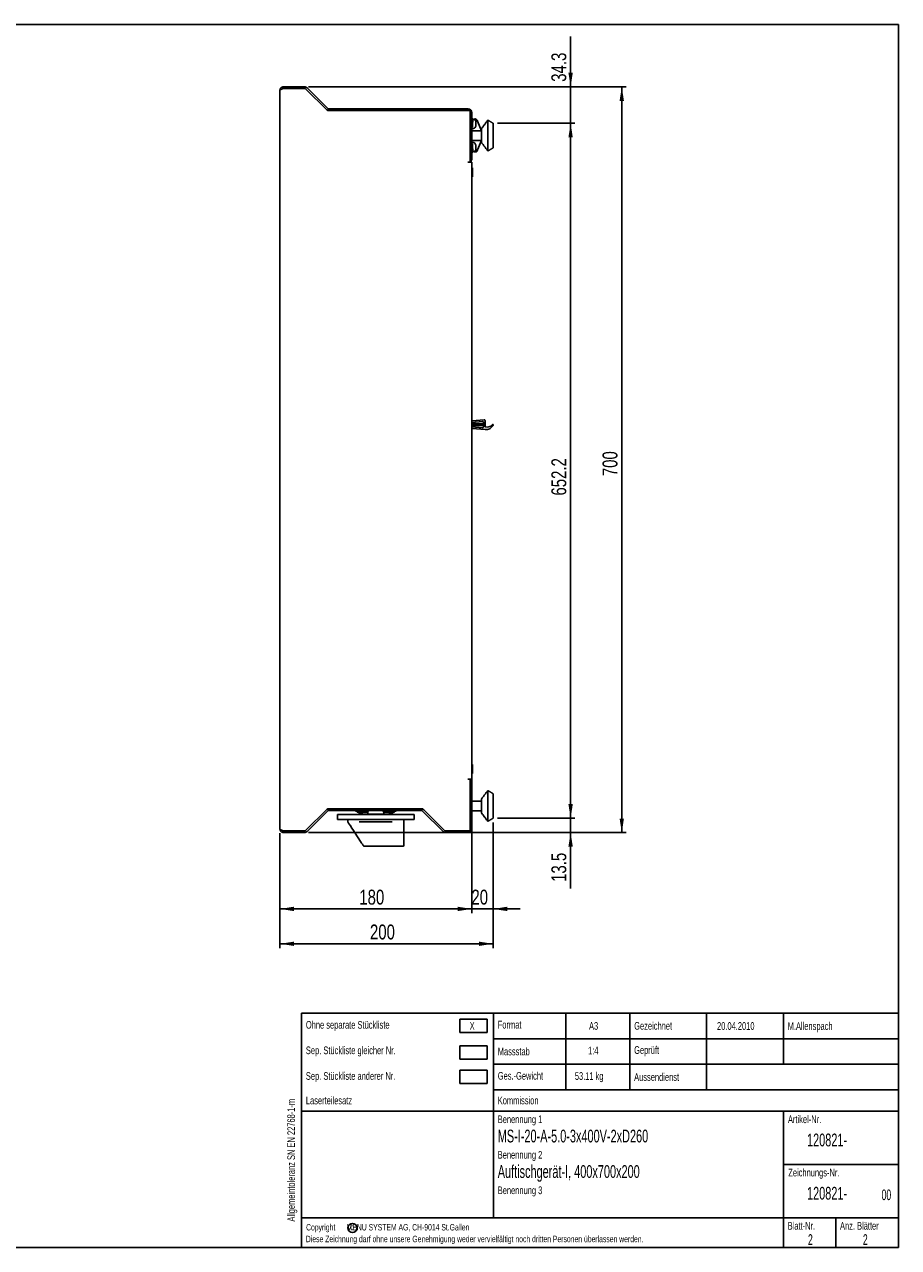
# Model space of a CAD drawing. Header units: millimetres. Extents: x 19 to 1659, y 20 to 1168.
# Tile 3 of 3: x 839 to 1659, y 20 to 1168. Entities that reach past the tile are written whole.
import ezdxf

# ---------------------------------------------------------------- set-up
doc = ezdxf.new("R2010")
doc.units = ezdxf.units.MM
doc.layers.get('0').update_dxf_attribs({"linetype": 'CONTINUOUS'})
doc.layers.add('SLD-0', color=179, linetype='CONTINUOUS')
doc.styles.add('SLDTEXTSTYLE0', font='TXT', dxfattribs={"width": 0.605})
doc.styles.add('SLDTEXTSTYLE1', font='TXT', dxfattribs={"width": 0.638186})
doc.styles.add('SLDTEXTSTYLE2', font='TXT', dxfattribs={"width": 0.75})
doc.dimstyles.new('SLDDIMSTYLE0', dxfattribs={"dimtxt": 14, "dimasz": 13.208, "dimexe": 0, "dimexo": 0.0625, "dimgap": 3.5, "dimtad": 1, "dimdec": 1, "dimrnd": 1e-09, "dimzin": 12, "dimdsep": 46, "dimtxsty": 'SLDTEXTSTYLE2', "dimsah": 1, "dimcen": 0.09, "dimadec": 0, "dimazin": 0, "dimtfac": 1, "dimtdec": 1, "dimtofl": 0, "dimtmove": 0, "dimatfit": 3, "dimfxl": 1, "dimtolj": 1, "dimtzin": 12, "dimarcsym": 0})
doc.dimstyles.new('SLDDIMSTYLE1', dxfattribs={"dimtxt": 14, "dimasz": 13.208, "dimexe": 0, "dimexo": 0.0625, "dimgap": 3.5, "dimtad": 1, "dimdec": 1, "dimrnd": 1e-09, "dimzin": 12, "dimdsep": 46, "dimtxsty": 'SLDTEXTSTYLE2', "dimsah": 1, "dimcen": 0.09, "dimadec": 0, "dimazin": 0, "dimtfac": 1, "dimtdec": 1, "dimtofl": 0, "dimtmove": 0, "dimatfit": 3, "dimfxl": 1, "dimtolj": 1, "dimtzin": 12, "dimarcsym": 0})
doc.dimstyles.new('SLDDIMSTYLE2', dxfattribs={"dimtxt": 14, "dimasz": 13.208, "dimexe": 0, "dimexo": 0.0625, "dimgap": 3.5, "dimtad": 1, "dimdec": 0, "dimrnd": 1e-09, "dimzin": 12, "dimdsep": 46, "dimtxsty": 'SLDTEXTSTYLE2', "dimsah": 1, "dimcen": 0.09, "dimadec": 0, "dimazin": 0, "dimtfac": 1, "dimtdec": 0, "dimtofl": 0, "dimtmove": 0, "dimatfit": 3, "dimfxl": 1, "dimtolj": 1, "dimtzin": 12, "dimarcsym": 0})
doc.dimstyles.new('SLDDIMSTYLE3', dxfattribs={"dimtxt": 14, "dimasz": 13.208, "dimexe": 0, "dimexo": 0.0625, "dimgap": 3.5, "dimtad": 1, "dimdec": 0, "dimrnd": 1e-09, "dimzin": 12, "dimdsep": 46, "dimtxsty": 'SLDTEXTSTYLE2', "dimsah": 1, "dimcen": 0.09, "dimadec": 0, "dimazin": 0, "dimtfac": 1, "dimtdec": 0, "dimtofl": 0, "dimtmove": 0, "dimatfit": 3, "dimfxl": 1, "dimtolj": 1, "dimtzin": 12, "dimarcsym": 0})

# ---------------------------------------------------------------- blocks, each defined once
blk = doc.blocks.new('*D6')
at = {"layer": 'SLD-0'}
for p, q in [((1351.6, 1109.5), (1351.6, 1156.8)), ((1105.8, 1109.5), (1355.6, 1109.5)), ((1351.6, 1109.5), (1351.6, 1075.2)), ((1283, 1075.2), (1355.6, 1075.2)), ((1351.6, 1075.2), (1351.6, 1049.8))]:
    blk.add_line(p, q, dxfattribs=at)
for points in [[(1351.6, 1109.5), (1353.6, 1122.7), (1349.5, 1122.7)], [(1351.6, 1075.2), (1349.5, 1062), (1353.6, 1062)]]:
    blk.add_solid(points, dxfattribs=at)
at = {"layer": 'SLD-0', "insert": (1333.5, 1114.2), "char_height": 14, "attachment_point": 1, "rotation": 90, "style": 'SLDTEXTSTYLE2'}
blk.add_mtext('34.3', dxfattribs=at)
blk = doc.blocks.new('*D7')
at = {"layer": 'SLD-0'}
for p, q in [((1283, 1075.2), (1355.6, 1075.2)), ((1351.6, 1075.2), (1351.6, 423)), ((1282.9, 423), (1355.6, 423))]:
    blk.add_line(p, q, dxfattribs=at)
for points in [[(1351.6, 1075.2), (1349.5, 1062), (1353.6, 1062)], [(1351.6, 423), (1353.6, 436.2), (1349.5, 436.2)]]:
    blk.add_solid(points, dxfattribs=at)
at = {"layer": 'SLD-0', "insert": (1333.5, 725.8), "char_height": 14, "attachment_point": 1, "rotation": 89.9981, "style": 'SLDTEXTSTYLE2'}
blk.add_mtext('652.2', dxfattribs=at)
blk = doc.blocks.new('*D8')
at = {"layer": 'SLD-0'}
for p, q in [((1351.6, 423), (1351.6, 448.4)), ((1282.9, 423), (1355.6, 423)), ((1351.6, 423), (1351.6, 409.5)), ((1105.8, 409.5), (1355.6, 409.5)), ((1351.6, 409.5), (1351.6, 356.9))]:
    blk.add_line(p, q, dxfattribs=at)
for points in [[(1351.6, 423), (1353.6, 436.2), (1349.5, 436.2)], [(1351.6, 409.5), (1349.5, 396.3), (1353.6, 396.3)]]:
    blk.add_solid(points, dxfattribs=at)
at = {"layer": 'SLD-0', "insert": (1333.5, 363.2), "char_height": 14, "attachment_point": 1, "rotation": 90, "style": 'SLDTEXTSTYLE2'}
blk.add_mtext('13.5', dxfattribs=at)
blk = doc.blocks.new('*D9')
at = {"layer": 'SLD-0'}
for p, q in [((1105.8, 1109.5), (1403.6, 1109.5)), ((1399.6, 409.5), (1399.6, 1109.5)), ((1105.8, 409.5), (1403.6, 409.5))]:
    blk.add_line(p, q, dxfattribs=at)
for points in [[(1399.6, 1109.5), (1397.5, 1096.3), (1401.6, 1096.3)], [(1399.6, 409.5), (1401.6, 422.7), (1397.5, 422.7)]]:
    blk.add_solid(points, dxfattribs=at)
at = {"layer": 'SLD-0', "insert": (1381.5, 744), "char_height": 14, "attachment_point": 1, "rotation": 90, "style": 'SLDTEXTSTYLE2'}
blk.add_mtext('700', dxfattribs=at)
blk = doc.blocks.new('*D10')
at = {"layer": 'SLD-0'}
for p, q in [((1258.8, 455.6), (1258.8, 333.8)), ((1078.8, 409), (1078.8, 333.8)), ((1258.8, 337.8), (1078.8, 337.8))]:
    blk.add_line(p, q, dxfattribs=at)
for points in [[(1078.8, 337.8), (1092, 335.8), (1092, 339.9)], [(1258.8, 337.8), (1245.6, 339.9), (1245.6, 335.8)]]:
    blk.add_solid(points, dxfattribs=at)
at = {"layer": 'SLD-0', "insert": (1153.3, 355.9), "char_height": 14, "attachment_point": 1, "style": 'SLDTEXTSTYLE2'}
blk.add_mtext('180', dxfattribs=at)
blk = doc.blocks.new('*D11')
at = {"layer": 'SLD-0'}
for p, q in [((1258.8, 455.6), (1258.8, 333.8)), ((1278.9, 419), (1278.9, 333.8)), ((1258.8, 337.8), (1233.4, 337.8)), ((1278.9, 337.8), (1258.8, 337.8)), ((1278.9, 337.8), (1304.3, 337.8))]:
    blk.add_line(p, q, dxfattribs=at)
for points in [[(1258.8, 337.8), (1245.6, 339.9), (1245.6, 335.8)], [(1278.9, 337.8), (1292.1, 335.8), (1292.1, 339.9)]]:
    blk.add_solid(points, dxfattribs=at)
at = {"layer": 'SLD-0', "insert": (1258.5, 355.9), "char_height": 14, "attachment_point": 1, "style": 'SLDTEXTSTYLE2'}
blk.add_mtext('20', dxfattribs=at)
blk = doc.blocks.new('*D12')
at = {"layer": 'SLD-0'}
for p, q in [((1278.9, 419), (1278.9, 301.1)), ((1078.8, 409), (1078.8, 301.1)), ((1278.9, 305.1), (1078.8, 305.1))]:
    blk.add_line(p, q, dxfattribs=at)
for points in [[(1078.8, 305.1), (1092, 303.1), (1092, 307.1)], [(1278.9, 305.1), (1265.7, 307.1), (1265.7, 303.1)]]:
    blk.add_solid(points, dxfattribs=at)
at = {"layer": 'SLD-0', "insert": (1163.3, 323.2), "char_height": 14, "attachment_point": 1, "style": 'SLDTEXTSTYLE2'}
blk.add_mtext('200', dxfattribs=at)

msp = doc.modelspace()

# ---------------------------------------------------------------- linework, layer by layer
at = {"color": 7, "linetype": 'Continuous'}
for p, q in [((1659.2, 1168), (19.2, 1168)), ((1659.2, 20), (1659.2, 1168)), ((1078.78, 1106), (1078.78, 1105.99)), ((1078.78, 413.02), (1078.78, 1105.99)), ((1082.28, 1109.5), (1082.28, 1108)), ((1082.28, 1109.5), (1101.83, 1109.5)), ((1082.28, 1108), (1098.78, 1108)), ((1082.28, 1107.93), (1098.78, 1107.93)), ((1098.78, 1108), (1098.78, 1107.93)), ((1102.66, 1108), (1098.78, 1108)), ((1123.43, 1087.23), (1102.66, 1108)), ((1123.47, 1089.31), (1104.3, 1108.48)), ((1257.28, 1087.23), (1123.43, 1087.23)), ((1124.88, 1088.73), (1255.45, 1088.73)), ((1257.28, 1038.63), (1257.28, 1087.23)), ((1257.28, 1081.66), (1257.45, 1081.66)), ((1257.45, 1085.23), (1257.45, 1042.23)), ((1258.95, 1085.23), (1258.95, 1042.23)), ((1259.15, 1079.93), (1259.15, 1076.76)), ((1259.65, 1079.93), (1259.65, 1076.76)), ((1260.65, 1070.42), (1258.95, 1070.42)), ((1259.15, 1076.76), (1259.15, 1071.53)), ((1262.77, 1078.53), (1259.65, 1078.53)), ((1259.65, 1076.76), (1259.65, 1071.53)), ((1262.77, 1078.53), (1264.17, 1077.38)), ((1262.77, 1074.42), (1262.77, 1078.53)), ((1264.17, 1077.38), (1267.89, 1068.27)), ((1267.95, 1057.23), (1267.95, 1070.23)), ((1273.95, 1049.23), (1273.95, 1078.23)), ((1278.95, 1052.23), (1278.95, 1075.23)), ((1260.65, 1057.19), (1258.95, 1057.19)), ((1267.83, 1059.18), (1264.17, 1050.23)), ((1257.45, 1045.8), (1257.28, 1045.8)), ((1259.15, 1055.93), (1259.15, 1047.53)), ((1259.65, 1055.93), (1259.65, 1047.53)), ((1259.65, 1049.08), (1262.77, 1049.08)), ((1262.77, 1049.08), (1262.77, 1053.19)), ((1264.17, 1050.23), (1262.77, 1049.08)), ((1257.28, 1038.63), (1255.28, 1038.63)), ((1257.28, 1038.63), (1258.78, 1038.63)), ((1258.78, 1038.63), (1258.78, 459.6)), ((1258.95, 1033.31), (1258.95, 1024.91)), ((1259.45, 1033.31), (1259.45, 1024.91)), ((1269.75, 793.11), (1258.78, 793.11)), ((1270.49, 796.95), (1259.1, 795.95)), ((1259.23, 794.46), (1268.99, 795.31)), ((1269.75, 794.61), (1269.75, 790.11)), ((1269.75, 791.61), (1269.75, 793.11)), ((1271.25, 790.25), (1271.25, 796.25)), ((1269.75, 791.61), (1258.78, 791.61)), ((1259.1, 788.78), (1271.25, 787.71)), ((1268.99, 789.42), (1259.23, 790.27)), ((1258.95, 473.31), (1258.95, 464.91)), ((1259.45, 473.31), (1259.45, 464.91)), ((1255.28, 459.6), (1257.28, 459.6)), ((1257.28, 411.07), (1257.28, 459.6)), ((1258.78, 459.6), (1257.28, 459.6)), ((1258.75, 457.11), (1258.75, 459.6)), ((1257.43, 448.11), (1257.28, 448.11)), ((1257.43, 456), (1257.43, 413)), ((1258.93, 456), (1258.93, 413)), ((1273.93, 420), (1273.93, 449)), ((1267.93, 428), (1267.93, 441)), ((1278.93, 423), (1278.93, 446)), ((1102.66, 411), (1123.43, 431.78)), ((1104.3, 410.53), (1123.47, 429.69)), ((1123.43, 431.78), (1212.78, 431.78)), ((1211.33, 430.28), (1124.88, 430.28)), ((1204.78, 426.58), (1132.78, 426.58)), ((1149.78, 429.58), (1159.78, 429.58)), ((1153.04, 428.09), (1153.06, 428.09)), ((1154.26, 427.97), (1154.26, 427.95)), ((1154.76, 428.09), (1154.79, 428.09)), ((1155.29, 427.95), (1155.29, 427.97)), ((1156.5, 428.09), (1156.51, 428.09)), ((1158.28, 428.28), (1157.28, 428.28)), ((1161.28, 428.38), (1157.51, 428.38)), ((1158.28, 429.38), (1161.61, 429.38)), ((1158.28, 428.28), (1158.28, 428.38)), ((1160.04, 428.28), (1158.28, 428.28)), ((1160.04, 428.28), (1160.04, 428.38)), ((1176.28, 426.78), (1161.28, 426.78)), ((1175.95, 429.38), (1179.28, 429.38)), ((1180.05, 428.38), (1176.28, 428.38)), ((1177.78, 429.58), (1187.78, 429.58)), ((1181.04, 428.09), (1181.06, 428.09)), ((1182.26, 427.97), (1182.26, 427.95)), ((1182.76, 428.09), (1182.79, 428.09)), ((1183.29, 427.95), (1183.29, 427.97)), ((1184.5, 428.09), (1184.51, 428.09)), ((1213.05, 431.5), (1212.69, 431.5)), ((1212.74, 429.69), (1231.91, 410.53)), ((1212.78, 431.78), (1233.48, 411.07)), ((1257.43, 426.21), (1257.28, 426.21)), ((1257.28, 426.11), (1257.43, 426.11)), ((1257.28, 425.11), (1257.43, 425.11)), ((1204.78, 421.68), (1132.78, 421.68)), ((1142.52, 419.51), (1142.52, 421.68)), ((1184.27, 419.58), (1153.28, 419.58)), ((1078.78, 413.02), (1078.78, 413)), ((1082.28, 411.07), (1098.78, 411.07)), ((1082.28, 409.5), (1082.28, 411)), ((1082.28, 411), (1098.78, 411)), ((1101.83, 409.5), (1082.28, 409.5)), ((1098.78, 411.07), (1098.78, 411)), ((1098.78, 411), (1102.66, 411)), ((1154.57, 401.03), (1149.36, 409.03)), ((1233.48, 411.07), (1257.28, 411.07)), ((1234.38, 411), (1255.43, 411)), ((1234.38, 409.5), (1255.43, 409.5)), ((1193.58, 396.58), (1158.02, 396.58)), ((1194.08, 396.58), (1193.58, 396.58)), ((19.2, 20), (1659.2, 20))]:
    msp.add_line(p, q, dxfattribs=at)
at = {"color": 7, "linetype": 'Continuous', "flags": 128}
for points in [[(1260.62, 1078.53), (1260.65, 1078.57), (1261.23, 1079.11), (1261.9, 1079.3), (1262.58, 1079.11), (1263.15, 1078.57), (1263.47, 1077.95)], [(1145.01, 415.7), (1144.04, 417.19), (1143.29, 418.33), (1142.79, 419.1), (1142.52, 419.51)], [(1149.36, 409.03), (1147.81, 411.4), (1146.34, 413.66), (1145.01, 415.7)], [(1255.43, 411), (1255.82, 411.04), (1255.96, 411.07)], [(1157.18, 397.03), (1157.14, 397.09), (1157.03, 397.27), (1156.83, 397.57), (1156.57, 397.97), (1156.25, 398.46), (1155.88, 399.03), (1155.47, 399.66), (1155.03, 400.33), (1154.57, 401.03)]]:
    msp.add_lwpolyline(points, dxfattribs=at)
at = {"color": 7, "linetype": 'Continuous'}
for centre, radius, start, end in [((1101.83, 1106), 3.5, 45, 90), ((1124.88, 1090.73), 3.5, 225, 270), ((1124.88, 1090.73), 2, 225, 270), ((1255.45, 1085.23), 3.5, 0, 90), ((1255.45, 1085.23), 2, 0, 24.06714), ((1262.25, 1078.02), 1.27, 73.80996, 89.92713), ((1257.25, 1071.43), 0.2, 0, 82.491), ((1258.74, 1076.8), 1.22, 318.67072, 41.32928), ((1257.25, 1056.02), 0.2, 277.509, 0), ((1258.74, 1050.8), 1.22, 318.66771, 41.33229), ((1262.04, 1049.97), 1.67, 211.90448, 265.37997), ((1261.7, 1050.12), 1.84, 276.36536, 345.32929), ((1262.25, 1049.57), 1.27, 270.06447, 286.19844), ((1255.45, 1042.23), 3.5, 301.44993, 0), ((1255.45, 1042.23), 2, 335.93286, 0), ((1259.16, 795.26), 0.7, 95, 123.34794), ((1259.17, 795.16), 0.7, 235.79381, 275), ((1269.05, 794.61), 0.7, 0, 95), ((1270.55, 796.25), 0.7, 0, 95), ((1273.09, 796.55), 6.57, 253.74599, 319.54628), ((1278.47, 791.97), 0.5, 330.32503, 139.54628), ((1259.17, 789.57), 0.7, 85, 124.20619), ((1259.16, 789.47), 0.7, 236.65206, 265), ((1269.05, 790.11), 0.7, 265, 0), ((1271.95, 795.68), 8, 265, 330.32503), ((1255.43, 456), 3.5, 0, 58.14005), ((1255.43, 456), 2, 0, 22.52262), ((1257.23, 442.21), 0.2, 0, 76.27372), ((1124.88, 428.28), 3.5, 90, 135), ((1124.88, 428.28), 2, 90, 135), ((1151.08, 429.38), 0.2, 0, 90), ((1151.64, 429), 0.36, 180, 239.24283), ((1154.78, 434.28), 6.5, 239.24283, 258.14783), ((1154.7, 433.36), 5.59, 254.75255, 255.5097), ((1155.22, 433.39), 5.62, 254.75453, 255.50773), ((1154.35, 433.34), 5.57, 284.48723, 285.24755), ((1154.78, 434.28), 6.5, 281.79267, 300.75717), ((1154.85, 433.39), 5.62, 284.49227, 285.24547), ((1157.92, 429), 0.36, 300.75717, 0), ((1158.48, 429.38), 0.2, 90, 180), ((1163.28, 428.28), 2, 90, 180), ((1174.28, 428.28), 2, 0, 90), ((1179.08, 429.38), 0.2, 0, 90), ((1179.64, 429), 0.36, 180, 239.24283), ((1182.78, 434.28), 6.5, 239.24283, 258.14783), ((1182.7, 433.39), 5.62, 254.75453, 255.50773), ((1183.21, 433.34), 5.57, 254.75245, 255.51277), ((1182.34, 433.39), 5.62, 284.49227, 285.24547), ((1182.78, 434.28), 6.5, 281.79267, 300.75717), ((1182.86, 433.36), 5.59, 284.4903, 285.24745), ((1185.92, 429), 0.36, 300.75717, 0), ((1186.48, 429.38), 0.2, 90, 180), ((1211.33, 428.28), 3.5, 45, 90), ((1211.33, 428.28), 2, 45, 90), ((1257.23, 426.8), 0.2, 283.72628, 0), ((1101.83, 413), 3.5, 270, 315), ((1234.38, 413), 3.5, 225, 270), ((1234.38, 413), 2, 254.71895, 270), ((1255.43, 413), 3.5, 270, 0), ((1255.43, 413), 2, 337.47738, 0), ((1158.02, 397.58), 1, 213.11134, 270), ((1194.08, 397.58), 1, 270, 0)]:
    msp.add_arc(centre, radius, start, end, dxfattribs=at)
for points, knots in [([(1082.28, 1109.5), (1082.05, 1109.5), (1081.82, 1109.48), (1081.38, 1109.39), (1081.16, 1109.32), (1080.73, 1109.15), (1080.53, 1109.04), (1080.15, 1108.79), (1079.97, 1108.65), (1079.65, 1108.32), (1079.51, 1108.15), (1079.25, 1107.77), (1079.14, 1107.57), (1078.96, 1107.15), (1078.9, 1106.93), (1078.8, 1106.48), (1078.78, 1106.25), (1078.78, 1106.02)], [0, 0, 0, 0, 0.125, 0.125, 0.25, 0.25, 0.375, 0.375, 0.5, 0.5, 0.625, 0.625, 0.75, 0.75, 0.875, 0.875, 1, 1, 1, 1]), ([(1078.78, 1106.01), (1078.78, 1106.09), (1078.8, 1106.17), (1078.9, 1106.33), (1078.96, 1106.41), (1079.14, 1106.57), (1079.25, 1106.65), (1079.5, 1106.81), (1079.65, 1106.89), (1079.97, 1107.05), (1080.15, 1107.13), (1080.53, 1107.29), (1080.73, 1107.37), (1081.15, 1107.53), (1081.37, 1107.61), (1081.82, 1107.77), (1082.05, 1107.85), (1082.28, 1107.93)], [0, 0, 0, 0, 0.125, 0.125, 0.25, 0.25, 0.375, 0.375, 0.5, 0.5, 0.625, 0.625, 0.75, 0.75, 0.875, 0.875, 1, 1, 1, 1]), ([(1082.28, 1108), (1082.06, 1107.98), (1081.59, 1107.92), (1081.09, 1107.69), (1080.92, 1107.45), (1080.9, 1107.43)], [0, 0, 0, 0, 0.428697, 0.9429554, 1, 1, 1, 1]), ([(1264.27, 1077.14), (1264.26, 1077.25), (1264.24, 1077.68), (1263.95, 1078.31), (1263.43, 1078.95), (1262.95, 1079.14), (1262.71, 1079.24)], [0, 0, 0, 0, 0.1133454, 0.4316494, 0.7127516, 1, 1, 1, 1]), ([(1260.65, 1070.42), (1260.83, 1070.45), (1261.21, 1070.51), (1261.77, 1071.03), (1262.33, 1071.94), (1262.7, 1073.16), (1262.75, 1074.05), (1262.77, 1074.42)], [0, 0, 0, 0, 0.144705, 0.2883842, 0.5096893, 0.7970283, 1, 1, 1, 1]), ([(1262.77, 1053.19), (1262.73, 1053.69), (1262.66, 1054.73), (1262.18, 1055.98), (1261.6, 1056.77), (1261.09, 1057.14), (1260.77, 1057.17), (1260.65, 1057.19)], [0, 0, 0, 0, 0.2783084, 0.5687594, 0.7569805, 0.9007849, 1, 1, 1, 1]), ([(1262.71, 1048.36), (1262.88, 1048.42), (1263.28, 1048.57), (1263.79, 1049.05), (1264.18, 1049.73), (1264.26, 1050.28), (1264.3, 1050.55)], [0, 0, 0, 0, 0.2015167, 0.4559037, 0.723748, 1, 1, 1, 1]), ([(1153.23, 427.97), (1153.18, 427.98), (1153.09, 428.01), (1153, 428.05), (1152.97, 428.07), (1152.99, 428.09), (1153.03, 428.09), (1153.04, 428.09)], [0, 0, 0, 0, 0.22200626, 0.44408509, 0.66331011, 0.87702196, 1, 1, 1, 1]), ([(1153.06, 428.09), (1153.09, 428.09), (1153.16, 428.09), (1153.3, 428.07), (1153.46, 428.04), (1153.62, 428), (1153.71, 427.98), (1153.74, 427.97)], [0, 0, 0, 0, 0.2078831, 0.4156785, 0.6258336, 0.8411146, 1, 1, 1, 1]), ([(1153.45, 427.91), (1153.45, 427.91), (1153.44, 427.92), (1153.4, 427.93), (1153.34, 427.94), (1153.31, 427.95), (1153.3, 427.95)], [0, 0, 0, 0, 0.2728965, 0.58447729, 0.90123394, 1, 1, 1, 1]), ([(1153.81, 427.95), (1153.84, 427.94), (1153.91, 427.93), (1154.01, 427.92), (1154.11, 427.91), (1154.19, 427.92), (1154.24, 427.93), (1154.26, 427.94), (1154.26, 427.95), (1154.26, 427.95)], [0, 0, 0, 0, 0.1622616, 0.3246648, 0.4833865, 0.6386624, 0.7935003, 0.9509044, 1, 1, 1, 1]), ([(1154.26, 427.97), (1154.27, 427.98), (1154.28, 428.01), (1154.37, 428.05), (1154.5, 428.07), (1154.64, 428.09), (1154.73, 428.09), (1154.76, 428.09)], [0, 0, 0, 0, 0.2219952, 0.4440793, 0.6633161, 0.8770278, 1, 1, 1, 1]), ([(1154.79, 428.09), (1154.85, 428.09), (1154.96, 428.09), (1155.11, 428.07), (1155.22, 428.04), (1155.28, 428), (1155.29, 427.98), (1155.29, 427.97)], [0, 0, 0, 0, 0.2078816, 0.4156782, 0.6258421, 0.8411161, 1, 1, 1, 1]), ([(1155.29, 427.95), (1155.3, 427.94), (1155.3, 427.93), (1155.36, 427.92), (1155.43, 427.91), (1155.52, 427.92), (1155.62, 427.93), (1155.7, 427.94), (1155.73, 427.95), (1155.74, 427.95)], [0, 0, 0, 0, 0.1622678, 0.324689, 0.4833977, 0.638685, 0.7935204, 0.950925, 1, 1, 1, 1]), ([(1155.82, 427.97), (1155.87, 427.98), (1155.97, 428.01), (1156.15, 428.05), (1156.31, 428.07), (1156.43, 428.09), (1156.48, 428.09), (1156.5, 428.09)], [0, 0, 0, 0, 0.22200054, 0.44409046, 0.66331692, 0.87702694, 1, 1, 1, 1]), ([(1156.26, 427.95), (1156.23, 427.94), (1156.18, 427.93), (1156.13, 427.92), (1156.1, 427.91), (1156.11, 427.91), (1156.11, 427.91)], [0, 0, 0, 0, 0.32515, 0.6505474, 0.9686102, 1, 1, 1, 1]), ([(1156.51, 428.09), (1156.54, 428.09), (1156.58, 428.09), (1156.58, 428.07), (1156.53, 428.04), (1156.44, 428), (1156.36, 427.98), (1156.33, 427.97)], [0, 0, 0, 0, 0.2078832, 0.4156706, 0.625844, 0.8411247, 1, 1, 1, 1]), ([(1181.23, 427.97), (1181.18, 427.98), (1181.09, 428.01), (1181, 428.05), (1180.97, 428.07), (1180.99, 428.09), (1181.03, 428.09), (1181.04, 428.09)], [0, 0, 0, 0, 0.2220003, 0.4440848, 0.6633109, 0.8770253, 1, 1, 1, 1]), ([(1181.06, 428.09), (1181.09, 428.09), (1181.16, 428.09), (1181.3, 428.07), (1181.46, 428.04), (1181.62, 428), (1181.71, 427.98), (1181.74, 427.97)], [0, 0, 0, 0, 0.20787842, 0.41567509, 0.62584047, 0.84111366, 1, 1, 1, 1]), ([(1181.45, 427.91), (1181.45, 427.91), (1181.44, 427.92), (1181.4, 427.93), (1181.34, 427.94), (1181.31, 427.95), (1181.3, 427.95)], [0, 0, 0, 0, 0.272892, 0.5844677, 0.9012356, 1, 1, 1, 1]), ([(1181.81, 427.95), (1181.84, 427.94), (1181.91, 427.93), (1182.01, 427.92), (1182.11, 427.91), (1182.19, 427.92), (1182.24, 427.93), (1182.26, 427.94), (1182.26, 427.95), (1182.26, 427.95)], [0, 0, 0, 0, 0.1622523, 0.3246688, 0.4833809, 0.6386583, 0.7934977, 0.9509034, 1, 1, 1, 1]), ([(1182.26, 427.97), (1182.27, 427.98), (1182.28, 428.01), (1182.37, 428.05), (1182.5, 428.07), (1182.64, 428.09), (1182.73, 428.09), (1182.76, 428.09)], [0, 0, 0, 0, 0.22199451, 0.44408405, 0.66331472, 0.87702727, 1, 1, 1, 1]), ([(1182.79, 428.09), (1182.85, 428.09), (1182.96, 428.09), (1183.11, 428.07), (1183.22, 428.04), (1183.28, 428), (1183.29, 427.98), (1183.29, 427.97)], [0, 0, 0, 0, 0.2078813, 0.4156777, 0.6258414, 0.8411151, 1, 1, 1, 1]), ([(1183.29, 427.95), (1183.3, 427.94), (1183.3, 427.93), (1183.36, 427.92), (1183.43, 427.91), (1183.52, 427.92), (1183.62, 427.93), (1183.7, 427.94), (1183.73, 427.95), (1183.74, 427.95)], [0, 0, 0, 0, 0.16226689, 0.32468154, 0.48338937, 0.63867579, 0.79351035, 0.95092522, 1, 1, 1, 1]), ([(1183.82, 427.97), (1183.87, 427.98), (1183.97, 428.01), (1184.15, 428.05), (1184.31, 428.07), (1184.43, 428.09), (1184.48, 428.09), (1184.5, 428.09)], [0, 0, 0, 0, 0.22199932, 0.44408803, 0.66331328, 0.87702214, 1, 1, 1, 1]), ([(1184.26, 427.95), (1184.23, 427.94), (1184.18, 427.93), (1184.13, 427.92), (1184.1, 427.91), (1184.11, 427.91), (1184.11, 427.91)], [0, 0, 0, 0, 0.3251515, 0.6505505, 0.96861, 1, 1, 1, 1]), ([(1184.51, 428.09), (1184.54, 428.09), (1184.58, 428.09), (1184.58, 428.07), (1184.53, 428.04), (1184.44, 428), (1184.36, 427.98), (1184.33, 427.97)], [0, 0, 0, 0, 0.2078848, 0.4156706, 0.6258451, 0.8411186, 1, 1, 1, 1]), ([(1146.02, 415.39), (1146.02, 415.39), (1145.94, 415.39), (1145.74, 415.38), (1145.45, 415.42), (1145.18, 415.52), (1145.07, 415.63), (1145.02, 415.68)], [0, 0, 0, 0, 0.0058144, 0.1963834, 0.4732856, 0.7363899, 1, 1, 1, 1]), ([(1082.28, 411.07), (1082.05, 411.15), (1081.82, 411.23), (1081.38, 411.39), (1081.16, 411.47), (1080.73, 411.63), (1080.53, 411.71), (1080.15, 411.87), (1079.97, 411.95), (1079.65, 412.11), (1079.51, 412.19), (1079.25, 412.35), (1079.14, 412.43), (1078.96, 412.59), (1078.9, 412.67), (1078.8, 412.83), (1078.78, 412.91), (1078.78, 412.99)], [0, 0, 0, 0, 0.125, 0.125, 0.25, 0.25, 0.375, 0.375, 0.5, 0.5, 0.625, 0.625, 0.75, 0.75, 0.875, 0.875, 1, 1, 1, 1]), ([(1078.78, 412.98), (1078.78, 412.75), (1078.8, 412.52), (1078.9, 412.08), (1078.96, 411.86), (1079.14, 411.44), (1079.25, 411.24), (1079.5, 410.86), (1079.65, 410.68), (1079.97, 410.36), (1080.15, 410.22), (1080.53, 409.96), (1080.73, 409.85), (1081.15, 409.68), (1081.37, 409.61), (1081.82, 409.52), (1082.05, 409.5), (1082.28, 409.5)], [0, 0, 0, 0, 0.125, 0.125, 0.25, 0.25, 0.375, 0.375, 0.5, 0.5, 0.625, 0.625, 0.75, 0.75, 0.875, 0.875, 1, 1, 1, 1]), ([(1080.93, 411.56), (1081.08, 411.43), (1081.44, 411.12), (1081.95, 411.01), (1082.24, 411), (1082.28, 411)], [0, 0, 0, 0, 0.40284381, 0.93049332, 1, 1, 1, 1])]:
    msp.add_open_spline(points, degree=3, knots=knots, dxfattribs=at)
for points, degree in [([(1078.78, 1106.02), (1078.78, 1106.02), (1078.78, 1106.01), (1078.78, 1106)], 3), ([(1078.78, 1105.99), (1078.78, 1105.99), (1078.78, 1106), (1078.78, 1106.01)], 3), ([(1259.15, 1079.93), (1258.95, 1079.73)], 1), ([(1259.65, 1079.93), (1259.15, 1079.93)], 1), ([(1262.26, 1079.3), (1261.9, 1079.3)], 1), ([(1258.95, 1071.73), (1259.15, 1071.53)], 1), ([(1267.95, 1068.27), (1258.95, 1068.27)], 1), ([(1259.15, 1071.53), (1259.65, 1071.53)], 1), ([(1273.95, 1078.23), (1267.95, 1070.23)], 1), ([(1278.95, 1075.23), (1273.95, 1078.23)], 1), ([(1258.95, 1059.18), (1267.95, 1059.18)], 1), ([(1267.95, 1057.23), (1273.95, 1049.23)], 1), ([(1259.15, 1055.93), (1258.95, 1055.73)], 1), ([(1258.95, 1047.73), (1259.15, 1047.53)], 1), ([(1259.65, 1055.93), (1259.15, 1055.93)], 1), ([(1259.15, 1047.53), (1259.65, 1047.53)], 1), ([(1261.9, 1048.3), (1262.26, 1048.3)], 1), ([(1273.95, 1049.23), (1278.95, 1052.23)], 1), ([(1258.95, 1033.31), (1258.78, 1033.14)], 1), ([(1259.45, 1033.31), (1258.95, 1033.31)], 1), ([(1258.78, 1025.09), (1258.95, 1024.91)], 1), ([(1258.95, 1024.91), (1259.45, 1024.91)], 1), ([(1258.95, 473.31), (1258.78, 473.14)], 1), ([(1259.45, 473.31), (1258.95, 473.31)], 1), ([(1258.78, 465.09), (1258.95, 464.91)], 1), ([(1258.95, 464.91), (1259.45, 464.91)], 1), ([(1273.93, 449), (1267.93, 441)], 1), ([(1278.93, 446), (1273.93, 449)], 1), ([(1267.93, 439.05), (1258.93, 439.05)], 1), ([(1132.78, 426.58), (1132.78, 421.68)], 1), ([(1149.78, 430.28), (1149.78, 429.58)], 1), ([(1151.28, 429.38), (1151.28, 429)], 1), ([(1153.45, 427.91), (1153.45, 428.04)], 1), ([(1156.11, 428.04), (1156.11, 427.91)], 1), ([(1158.28, 429), (1158.28, 429.38)], 1), ([(1159.78, 429.58), (1159.78, 430.28)], 1), ([(1161.28, 428.28), (1161.28, 426.78)], 1), ([(1163.78, 426.78), (1163.78, 426.58)], 1), ([(1173.78, 426.58), (1173.78, 426.78)], 1), ([(1176.28, 426.78), (1176.28, 428.28)], 1), ([(1177.78, 430.28), (1177.78, 429.58)], 1), ([(1179.28, 429.38), (1179.28, 429)], 1), ([(1181.45, 427.91), (1181.45, 428.04)], 1), ([(1184.11, 428.04), (1184.11, 427.91)], 1), ([(1186.28, 429), (1186.28, 429.38)], 1), ([(1187.78, 429.58), (1187.78, 430.28)], 1), ([(1204.78, 421.68), (1204.78, 426.58)], 1), ([(1258.93, 429.96), (1267.93, 429.96)], 1), ([(1267.93, 428), (1273.93, 420)], 1), ([(1145.01, 415.7), (1145.02, 415.68)], 1), ([(1195.08, 397.58), (1195.08, 421.68)], 1), ([(1273.93, 420), (1278.93, 423)], 1), ([(1078.78, 412.99), (1078.78, 413), (1078.78, 413.01), (1078.78, 413.02)], 3), ([(1078.78, 413), (1078.78, 412.99), (1078.78, 412.99), (1078.78, 412.98)], 3)]:
    msp.add_open_spline(points, degree=degree, dxfattribs=at)
at = {"layer": 'SLD-0'}
for p, q in [((1659.2, 240), (1099.2, 240)), ((1099.2, 240), (1099.2, 20)), ((1273.2, 234.25), (1247.67, 234.25)), ((1247.67, 234.25), (1247.67, 221.75)), ((1273.2, 221.75), (1273.2, 234.25)), ((1279.2, 240), (1279.2, 48)), ((1347.2, 168), (1347.2, 240)), ((1407.2, 240), (1407.2, 168)), ((1479.2, 240), (1479.2, 168)), ((1551.2, 240), (1551.2, 192)), ((1659.2, 240), (1659.2, 20)), ((1247.67, 221.75), (1273.2, 221.75)), ((1273.2, 209.21), (1247.67, 209.21)), ((1247.67, 209.21), (1247.67, 196.72)), ((1273.2, 196.72), (1273.2, 209.21)), ((1659.2, 216), (1279.2, 216)), ((1247.67, 196.72), (1273.2, 196.72)), ((1273.2, 186.58), (1247.67, 186.58)), ((1247.67, 186.58), (1247.67, 174.08)), ((1273.2, 174.08), (1273.2, 186.58)), ((1659.2, 192), (1279.2, 192)), ((1247.67, 174.08), (1273.2, 174.08)), ((1659.2, 168), (1279.2, 168)), ((1659.2, 148), (1099.2, 148)), ((1551.2, 148), (1551.2, 20)), ((1551.2, 98), (1659.2, 98)), ((1659.2, 48), (1099.2, 48)), ((1600.29, 48), (1600.29, 20)), ((1659.2, 20), (1099.2, 20))]:
    msp.add_line(p, q, dxfattribs=at)
msp.add_circle((1146.92, 38.36), 4.26, dxfattribs=at)

# ---------------------------------------------------------------- texts
at = {"color": 7, "linetype": 'Continuous', "attachment_point": 1, "style": 'SLDTEXTSTYLE0'}
for s, insert, char_height in [('1:4', (1367.98, 208.54), 7.214), ('53.11 kg', (1355.57, 184.59), 7.214), ('00', (1643.32, 74.49), 10), ('2', (1574.28, 32.5), 10), ('2', (1625.8, 32.5), 10)]:
    msp.add_mtext(s, dxfattribs=dict(at, insert=insert, char_height=char_height))
at = {"layer": 'SLD-0', "attachment_point": 1, "style": 'SLDTEXTSTYLE1'}
for s, insert, char_height in [('Ohne separate Stückliste', (1103.2, 232.65), 7.2136), ('X', (1256.87, 231.66), 7.21), ('Format', (1283.2, 232.79), 7.214), ('A3        ', (1368.84, 231.63), 7.214), ('Gezeichnet', (1411.2, 231.71), 7.214), ('20.04.2010', (1488.92, 231.55), 7.214), ('M.Allenspach', (1555.2, 231.49), 7.2136), ('Sep. Stückliste gleicher Nr.', (1103.2, 208.71), 7.2136), ('Massstab', (1283.2, 207.65), 7.214), ('Geprüft', (1411.15, 208.97), 7.214), ('Sep. Stückliste anderer Nr.', (1103.2, 184.65), 7.2136), ('Ges.-Gewicht', (1283.2, 184.79), 7.2136), ('Aussendienst', (1411.15, 183.65), 7.2136), ('Laserteilesatz', (1103.2, 161.65), 7.2136), ('Kommission', (1283.2, 161.65), 7.214), ('Benennung 1', (1283.2, 143.98), 7.2136), ('Artikel-Nr.', (1555.46, 143.98), 7.2136), ('MS-I-20-A-5.0-3x400V-2xD260', (1283.2, 130.65), 12), ('120821-', (1573.36, 126.97), 12), ('Benennung 2', (1283.2, 110.66), 7.2136), ('Auftischgerät-I, 400x700x200', (1283.2, 97.33), 12), ('Zeichnungs-Nr.', (1555.77, 93.98), 7.2136), ('Benennung 3', (1283.2, 77.34), 7.2136), ('120821-', (1573.36, 76.97), 12), ('Copyright      MENU SYSTEM AG, CH-9014 St.Gallen', (1103.42, 42.03), 5.9944), ('c', (1144.74, 42.19), 5.99), ('Blatt-Nr.', (1555.2, 43.98), 7.214), ('Anz. Blätter', (1604.29, 43.98), 7.2136), ('Diese Zeichnung darf ohne unsere Genehmigung weder vervielfältigt noch dritten Personen überlassen werden.', (1103.2, 31.03), 5.9944)]:
    msp.add_mtext(s, dxfattribs=dict(at, insert=insert, char_height=char_height))
at = {"layer": 'SLD-0', "insert": (1085.77, 44.35), "char_height": 7.2136, "attachment_point": 1, "rotation": 90, "style": 'SLDTEXTSTYLE1'}
msp.add_mtext('Allgemeintoleranz SN EN 22768-1-m', dxfattribs=at)

# ---------------------------------------------------------------- dimensions: what is measured, and where the dimension line sits
at = {"layer": 'SLD-0'}
for base, p1, p2, angle, dimstyle, picture, middle in [((1351.57, 1075.23), (1101.83, 1109.5), (1278.95, 1075.23), 90, 'SLDDIMSTYLE1', '*D6', (1351.57, 1132.33)), ((1399.57, 1109.5), (1101.83, 409.5), (1101.83, 1109.5), 90, 'SLDDIMSTYLE0', '*D9', (1399.57, 759.5)), ((1351.56, 423), (1278.95, 1075.23), (1278.93, 423), 89.99813, 'SLDDIMSTYLE0', '*D7', (1351.57, 749.11)), ((1351.57, 409.5), (1278.93, 423), (1101.83, 409.5), 90, 'SLDDIMSTYLE1', '*D8', (1351.57, 381.32))]:
    dim = msp.add_linear_dim(base=base, p1=p1, p2=p2, angle=angle, dimstyle=dimstyle, dxfattribs=at)
    dim.commit()
    dim.dimension.update_dxf_attribs({"geometry": picture, "text_midpoint": middle, "dimtype": 160})
for base, p1, p2, dimstyle, picture, middle in [((1078.78, 337.83), (1258.78, 459.6), (1078.78, 413.02), 'SLDDIMSTYLE0', '*D10', (1168.78, 337.83)), ((1258.78, 337.83), (1278.93, 423), (1258.78, 459.6), 'SLDDIMSTYLE2', '*D11', (1268.86, 337.83)), ((1078.78, 305.1), (1278.93, 423), (1078.78, 413.02), 'SLDDIMSTYLE3', '*D12', (1178.86, 305.1))]:
    dim = msp.add_linear_dim(base=base, p1=p1, p2=p2, dimstyle=dimstyle, dxfattribs=at)
    dim.commit()
    dim.dimension.update_dxf_attribs({"geometry": picture, "text_midpoint": middle, "dimtype": 160})

doc.saveas('drawing.dxf')
